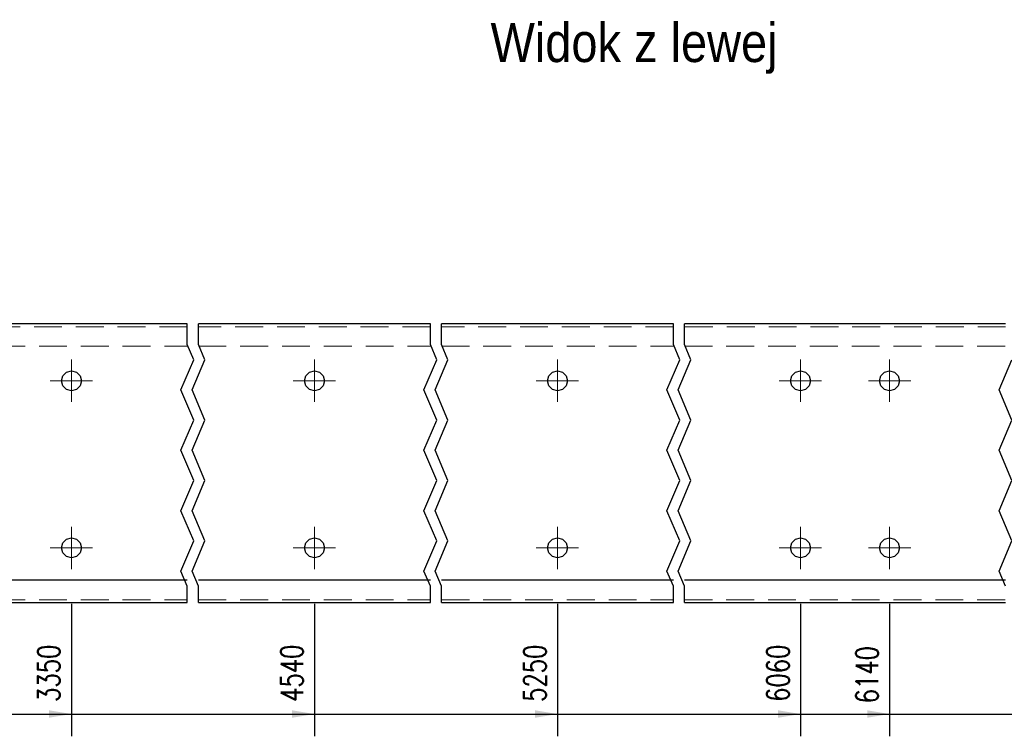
# Model space of a CAD drawing. Header units: millimetres. Extents: x -136 to 717, y 10101 to 10771.
# Tile 14 of 39: x 39 to 127, y 10430 to 10494. Entities that reach past the tile are written whole.
import ezdxf

# ---------------------------------------------------------------- set-up
doc = ezdxf.new("R2010")
doc.units = ezdxf.units.MM
doc.header["$LTSCALE"] = 10
doc.linetypes.add('HIDDEN', pattern=[0.375, 0.25, -0.125])
doc.linetypes.add('MITTE', pattern=[2, 1.25, -0.25, 0.25, -0.25])
doc.layers.get('Defpoints').update_dxf_attribs({"color": 1})
for name, color, linetype, lineweight in [('PS_Bolt', 4, 'Continuous', 13), ('PS_DIM', 4, 'Continuous', 13), ('PS_Hidden', 2, 'HIDDEN', 9), ('PS_Mid', 5, 'MITTE', 15), ('PS_Shape', 161, 'Continuous', 30), ('PS_SOLID', 7, 'Continuous', 30), ('PS_TEXT', 3, 'Continuous', 18)]:
    doc.layers.add(name, color=color, linetype=linetype, lineweight=lineweight)
doc.styles.add('gil', font='txt', dxfattribs={"width": 0.9})
doc.styles.add('simplex', font='simplex.shx', dxfattribs={"width": 0.75})
doc.dimstyles.new('1_10_GŁ_DS1-LS10', dxfattribs={"dimtxt": 2, "dimasz": 2, "dimexe": 2, "dimexo": 5, "dimgap": 1, "dimtad": 1, "dimjust": 4, "dimdec": 0, "dimlfac": 10, "dimtxsty": 'simplex', "dimblk1": 'NONE', "dimsah": 1, "dimcen": 2, "dimclrd": 256, "dimclre": 256, "dimclrt": 3, "dimadec": 1, "dimazin": 0, "dimtfac": 1, "dimtdec": 0, "dimtmove": 2, "dimatfit": 3, "dimfxl": 1, "dimarcsym": 0})

# ---------------------------------------------------------------- blocks, each defined once
blk = doc.blocks.new('*D79')
at = {"layer": 'Defpoints', "color": 0, "transparency": 16777216}
for p in [(43.164, 10446.666), (-92.036, 10441.766), (43.164, 10431.766)]:
    blk.add_point(p, dxfattribs=at)
at = {"layer": 'PS_DIM', "lineweight": -2, "transparency": 16777216}
for p, q in [((43.164, 10441.666), (43.164, 10429.766)), ((-92.036, 10436.766), (-92.036, 10429.766)), ((-92.036, 10431.766), (41.164, 10431.766))]:
    blk.add_line(p, q, dxfattribs=at)
at = {"layer": 'PS_DIM', "transparency": 16777216}
blk.add_solid([(41.164, 10432.099), (41.164, 10431.433), (43.164, 10431.766)], dxfattribs=at)
at = {"layer": 'PS_DIM', "color": 3, "transparency": 16777216, "insert": (41.144, 10435.429), "char_height": 2, "attachment_point": 5, "rotation": 90, "style": 'simplex'}
blk.add_mtext('3350', dxfattribs=at)
blk = doc.blocks.new('_None')
blk = doc.blocks.new('*D80')
at = {"layer": 'Defpoints', "color": 0, "transparency": 16777216}
for p in [(64.964, 10446.666), (-92.036, 10441.766), (64.964, 10431.766)]:
    blk.add_point(p, dxfattribs=at)
at = {"layer": 'PS_DIM', "lineweight": -2, "transparency": 16777216}
for p, q in [((64.964, 10441.666), (64.964, 10429.766)), ((-92.036, 10436.766), (-92.036, 10429.766)), ((-92.036, 10431.766), (62.964, 10431.766))]:
    blk.add_line(p, q, dxfattribs=at)
at = {"layer": 'PS_DIM', "transparency": 16777216}
blk.add_solid([(62.964, 10432.099), (62.964, 10431.433), (64.964, 10431.766)], dxfattribs=at)
at = {"layer": 'PS_DIM', "color": 3, "transparency": 16777216, "insert": (62.944, 10435.429), "char_height": 2, "attachment_point": 5, "rotation": 90, "style": 'simplex'}
blk.add_mtext('4540', dxfattribs=at)
blk = doc.blocks.new('*D81')
at = {"layer": 'Defpoints', "color": 0, "transparency": 16777216}
for p in [(86.764, 10446.666), (-92.036, 10441.766), (86.764, 10431.766)]:
    blk.add_point(p, dxfattribs=at)
at = {"layer": 'PS_DIM', "lineweight": -2, "transparency": 16777216}
for p, q in [((86.764, 10441.666), (86.764, 10429.766)), ((-92.036, 10436.766), (-92.036, 10429.766)), ((-92.036, 10431.766), (84.764, 10431.766))]:
    blk.add_line(p, q, dxfattribs=at)
at = {"layer": 'PS_DIM', "transparency": 16777216}
blk.add_solid([(84.764, 10432.099), (84.764, 10431.433), (86.764, 10431.766)], dxfattribs=at)
at = {"layer": 'PS_DIM', "color": 3, "transparency": 16777216, "insert": (84.744, 10435.429), "char_height": 2, "attachment_point": 5, "rotation": 90, "style": 'simplex'}
blk.add_mtext('5250', dxfattribs=at)
blk = doc.blocks.new('*D82')
at = {"layer": 'Defpoints', "color": 0, "transparency": 16777216}
for p in [(108.564, 10446.666), (-92.036, 10441.766), (108.564, 10431.766)]:
    blk.add_point(p, dxfattribs=at)
at = {"layer": 'PS_DIM', "lineweight": -2, "transparency": 16777216}
for p, q in [((108.564, 10441.666), (108.564, 10429.766)), ((-92.036, 10436.766), (-92.036, 10429.766)), ((-92.036, 10431.766), (106.564, 10431.766))]:
    blk.add_line(p, q, dxfattribs=at)
at = {"layer": 'PS_DIM', "transparency": 16777216}
blk.add_solid([(106.564, 10432.099), (106.564, 10431.433), (108.564, 10431.766)], dxfattribs=at)
at = {"layer": 'PS_DIM', "color": 3, "transparency": 16777216, "insert": (106.544, 10435.429), "char_height": 2, "attachment_point": 5, "rotation": 90, "style": 'simplex'}
blk.add_mtext('6060', dxfattribs=at)
blk = doc.blocks.new('*D83')
at = {"layer": 'Defpoints', "color": 0, "transparency": 16777216}
for p in [(116.564, 10446.666), (-92.036, 10441.766), (116.564, 10431.766)]:
    blk.add_point(p, dxfattribs=at)
at = {"layer": 'PS_DIM', "lineweight": -2, "transparency": 16777216}
for p, q in [((116.564, 10441.666), (116.564, 10429.766)), ((-92.036, 10436.766), (-92.036, 10429.766)), ((-92.036, 10431.766), (114.564, 10431.766))]:
    blk.add_line(p, q, dxfattribs=at)
at = {"layer": 'PS_DIM', "transparency": 16777216}
blk.add_solid([(114.564, 10432.099), (114.564, 10431.433), (116.564, 10431.766)], dxfattribs=at)
at = {"layer": 'PS_DIM', "color": 3, "transparency": 16777216, "insert": (114.544, 10435.286), "char_height": 2, "attachment_point": 5, "rotation": 90, "style": 'simplex'}
blk.add_mtext('6140', dxfattribs=at)
blk = doc.blocks.new('*D84')
at = {"layer": 'Defpoints', "color": 0, "transparency": 16777216}
for p in [(138.364, 10446.666), (-92.036, 10441.766), (138.364, 10431.766)]:
    blk.add_point(p, dxfattribs=at)
at = {"layer": 'PS_DIM', "lineweight": -2, "transparency": 16777216}
for p, q in [((138.364, 10441.666), (138.364, 10429.766)), ((-92.036, 10436.766), (-92.036, 10429.766)), ((-92.036, 10431.766), (136.364, 10431.766))]:
    blk.add_line(p, q, dxfattribs=at)
at = {"layer": 'PS_DIM', "transparency": 16777216}
blk.add_solid([(136.364, 10432.099), (136.364, 10431.433), (138.364, 10431.766)], dxfattribs=at)
at = {"layer": 'PS_DIM', "color": 3, "transparency": 16777216, "insert": (136.344, 10435.429), "char_height": 2, "attachment_point": 5, "rotation": 90, "style": 'simplex'}
blk.add_mtext('6790', dxfattribs=at)
blk = doc.blocks.new('*D85')
at = {"layer": 'Defpoints', "color": 0, "transparency": 16777216}
for p in [(-92.036, 10441.766), (141.364, 10441.766), (141.364, 10431.766)]:
    blk.add_point(p, dxfattribs=at)
at = {"layer": 'PS_DIM', "lineweight": -2, "transparency": 16777216}
for p, q in [((-92.036, 10436.766), (-92.036, 10429.766)), ((141.364, 10436.766), (141.364, 10429.766)), ((-92.036, 10431.766), (139.364, 10431.766))]:
    blk.add_line(p, q, dxfattribs=at)
at = {"layer": 'PS_DIM', "transparency": 16777216}
blk.add_solid([(139.364, 10432.099), (139.364, 10431.433), (141.364, 10431.766)], dxfattribs=at)
at = {"layer": 'PS_DIM', "color": 3, "transparency": 16777216, "insert": (139.742, 10435.442), "char_height": 2, "attachment_point": 5, "rotation": 90, "style": 'simplex'}
blk.add_mtext('6820', dxfattribs=at)
blk = doc.blocks.new('*X403')
at = {"color": 3, "style": 'gil', "width": 0.9}
blk.add_text('Widok z lewej', height=3.5, dxfattribs=at).set_placement((80.764, 10490.266))
blk = doc.blocks.new('*X408')
at = {"color": 1}
for p, q in [((53.564, 10464.909), (53.564, 10466.766)), ((54.564, 10464.909), (54.564, 10466.766)), ((75.364, 10464.909), (75.364, 10466.766)), ((76.364, 10464.909), (76.364, 10466.766)), ((97.164, 10464.909), (97.164, 10466.766)), ((98.164, 10464.909), (98.164, 10466.766)), ((54.137, 10463.554), (53.564, 10464.909)), ((55.137, 10463.554), (54.564, 10464.909)), ((75.937, 10463.554), (75.364, 10464.909)), ((76.937, 10463.554), (76.364, 10464.909)), ((97.737, 10463.554), (97.164, 10464.909)), ((98.737, 10463.554), (98.164, 10464.909)), ((52.992, 10460.845), (54.137, 10463.554)), ((53.992, 10460.845), (55.137, 10463.554)), ((74.792, 10460.845), (75.937, 10463.554)), ((75.792, 10460.845), (76.937, 10463.554)), ((96.592, 10460.845), (97.737, 10463.554)), ((97.592, 10460.845), (98.737, 10463.554)), ((126.392, 10460.845), (127.537, 10463.554)), ((54.137, 10458.136), (52.992, 10460.845)), ((55.137, 10458.136), (53.992, 10460.845)), ((75.937, 10458.136), (74.792, 10460.845)), ((76.937, 10458.136), (75.792, 10460.845)), ((97.737, 10458.136), (96.592, 10460.845)), ((98.737, 10458.136), (97.592, 10460.845)), ((127.537, 10458.136), (126.392, 10460.845)), ((52.992, 10455.427), (54.137, 10458.136)), ((53.992, 10455.427), (55.137, 10458.136)), ((74.792, 10455.427), (75.937, 10458.136)), ((75.792, 10455.427), (76.937, 10458.136)), ((96.592, 10455.427), (97.737, 10458.136)), ((97.592, 10455.427), (98.737, 10458.136)), ((126.392, 10455.427), (127.537, 10458.136)), ((54.137, 10452.718), (52.992, 10455.427)), ((55.137, 10452.718), (53.992, 10455.427)), ((75.937, 10452.718), (74.792, 10455.427)), ((76.937, 10452.718), (75.792, 10455.427)), ((97.737, 10452.718), (96.592, 10455.427)), ((98.737, 10452.718), (97.592, 10455.427)), ((127.537, 10452.718), (126.392, 10455.427)), ((52.992, 10450.009), (54.137, 10452.718)), ((53.992, 10450.009), (55.137, 10452.718)), ((74.792, 10450.009), (75.937, 10452.718)), ((75.792, 10450.009), (76.937, 10452.718)), ((96.592, 10450.009), (97.737, 10452.718)), ((97.592, 10450.009), (98.737, 10452.718)), ((126.392, 10450.009), (127.537, 10452.718)), ((54.137, 10447.3), (52.992, 10450.009)), ((55.137, 10447.3), (53.992, 10450.009)), ((75.937, 10447.3), (74.792, 10450.009)), ((76.937, 10447.3), (75.792, 10450.009)), ((97.737, 10447.3), (96.592, 10450.009)), ((98.737, 10447.3), (97.592, 10450.009)), ((127.537, 10447.3), (126.392, 10450.009)), ((52.992, 10444.591), (54.137, 10447.3)), ((53.992, 10444.591), (55.137, 10447.3)), ((74.792, 10444.591), (75.937, 10447.3)), ((75.792, 10444.591), (76.937, 10447.3)), ((96.592, 10444.591), (97.737, 10447.3)), ((97.592, 10444.591), (98.737, 10447.3)), ((126.392, 10444.591), (127.537, 10447.3)), ((53.564, 10443.237), (52.992, 10444.591)), ((54.564, 10443.237), (53.992, 10444.591)), ((75.364, 10443.237), (74.792, 10444.591)), ((76.364, 10443.237), (75.792, 10444.591)), ((97.164, 10443.237), (96.592, 10444.591)), ((98.164, 10443.237), (97.592, 10444.591)), ((126.964, 10443.237), (126.392, 10444.591)), ((53.564, 10441.766), (53.564, 10443.237)), ((54.564, 10441.766), (54.564, 10443.237)), ((75.364, 10441.766), (75.364, 10443.237)), ((76.364, 10441.766), (76.364, 10443.237)), ((97.164, 10441.766), (97.164, 10443.237)), ((98.164, 10441.766), (98.164, 10443.237))]:
    blk.add_line(p, q, dxfattribs=at)
at = {"layer": 'PS_Hidden', "color": 2, "linetype": 'HIDDEN'}
for p, q in [((53.564, 10466.516), (32.764, 10466.516)), ((75.364, 10466.516), (54.564, 10466.516)), ((97.164, 10466.516), (76.364, 10466.516)), ((126.964, 10466.516), (98.164, 10466.516)), ((32.764, 10464.766), (53.564, 10464.766)), ((54.564, 10464.766), (75.364, 10464.766)), ((76.364, 10464.766), (97.164, 10464.766)), ((98.164, 10464.766), (126.964, 10464.766)), ((32.764, 10442.016), (53.564, 10442.016)), ((54.564, 10442.016), (75.364, 10442.016)), ((76.364, 10442.016), (97.164, 10442.016)), ((98.164, 10442.016), (126.964, 10442.016))]:
    blk.add_line(p, q, dxfattribs=at)
at = {"layer": 'PS_Mid', "color": 5, "linetype": 'MITTE'}
for p, q in [((43.164, 10463.566), (43.164, 10459.766)), ((64.964, 10463.566), (64.964, 10459.766)), ((86.764, 10463.566), (86.764, 10459.766)), ((108.564, 10463.566), (108.564, 10459.766)), ((116.564, 10463.566), (116.564, 10459.766)), ((45.064, 10461.666), (41.264, 10461.666)), ((66.864, 10461.666), (63.064, 10461.666)), ((88.664, 10461.666), (84.864, 10461.666)), ((110.464, 10461.666), (106.664, 10461.666)), ((118.464, 10461.666), (114.664, 10461.666)), ((43.164, 10448.566), (43.164, 10444.766)), ((64.964, 10448.566), (64.964, 10444.766)), ((86.764, 10448.566), (86.764, 10444.766)), ((108.564, 10448.566), (108.564, 10444.766)), ((116.564, 10448.566), (116.564, 10444.766)), ((45.064, 10446.666), (41.264, 10446.666)), ((66.864, 10446.666), (63.064, 10446.666)), ((88.664, 10446.666), (84.864, 10446.666)), ((110.464, 10446.666), (106.664, 10446.666)), ((118.464, 10446.666), (114.664, 10446.666))]:
    blk.add_line(p, q, dxfattribs=at)
at = {"layer": 'PS_SOLID', "color": 7, "linetype": 'Continuous'}
for p, q in [((43.164, 10466.766), (32.764, 10466.766)), ((53.564, 10466.766), (43.164, 10466.766)), ((64.964, 10466.766), (54.564, 10466.766)), ((75.364, 10466.766), (64.964, 10466.766)), ((86.764, 10466.766), (76.364, 10466.766)), ((97.164, 10466.766), (86.764, 10466.766)), ((108.564, 10466.766), (98.164, 10466.766)), ((116.564, 10466.766), (108.564, 10466.766)), ((126.964, 10466.766), (116.564, 10466.766)), ((42.264, 10461.666), (42.385, 10462.116)), ((42.385, 10462.116), (42.714, 10462.445)), ((42.714, 10462.445), (43.164, 10462.566)), ((43.164, 10462.566), (43.614, 10462.445)), ((43.614, 10462.445), (43.944, 10462.116)), ((43.944, 10462.116), (44.064, 10461.666)), ((64.064, 10461.666), (64.185, 10462.116)), ((64.185, 10462.116), (64.514, 10462.445)), ((64.514, 10462.445), (64.964, 10462.566)), ((64.964, 10462.566), (65.414, 10462.445)), ((65.414, 10462.445), (65.744, 10462.116)), ((65.744, 10462.116), (65.864, 10461.666)), ((85.864, 10461.666), (85.985, 10462.116)), ((85.985, 10462.116), (86.314, 10462.445)), ((86.314, 10462.445), (86.764, 10462.566)), ((86.764, 10462.566), (87.214, 10462.445)), ((87.214, 10462.445), (87.544, 10462.116)), ((87.544, 10462.116), (87.664, 10461.666)), ((107.664, 10461.666), (107.785, 10462.116)), ((107.785, 10462.116), (108.114, 10462.445)), ((108.114, 10462.445), (108.564, 10462.566)), ((108.564, 10462.566), (109.014, 10462.445)), ((109.014, 10462.445), (109.344, 10462.116)), ((109.344, 10462.116), (109.464, 10461.666)), ((115.664, 10461.666), (115.785, 10462.116)), ((115.785, 10462.116), (116.114, 10462.445)), ((116.114, 10462.445), (116.564, 10462.566)), ((116.564, 10462.566), (117.014, 10462.445)), ((117.014, 10462.445), (117.344, 10462.116)), ((117.344, 10462.116), (117.464, 10461.666)), ((42.385, 10461.216), (42.264, 10461.666)), ((42.714, 10460.887), (42.385, 10461.216)), ((43.944, 10461.216), (43.614, 10460.887)), ((44.064, 10461.666), (43.944, 10461.216)), ((64.185, 10461.216), (64.064, 10461.666)), ((64.514, 10460.887), (64.185, 10461.216)), ((65.744, 10461.216), (65.414, 10460.887)), ((65.864, 10461.666), (65.744, 10461.216)), ((85.985, 10461.216), (85.864, 10461.666)), ((86.314, 10460.887), (85.985, 10461.216)), ((87.544, 10461.216), (87.214, 10460.887)), ((87.664, 10461.666), (87.544, 10461.216)), ((107.785, 10461.216), (107.664, 10461.666)), ((108.114, 10460.887), (107.785, 10461.216)), ((109.344, 10461.216), (109.014, 10460.887)), ((109.464, 10461.666), (109.344, 10461.216)), ((115.785, 10461.216), (115.664, 10461.666)), ((116.114, 10460.887), (115.785, 10461.216)), ((117.344, 10461.216), (117.014, 10460.887)), ((117.464, 10461.666), (117.344, 10461.216)), ((43.164, 10460.766), (42.714, 10460.887)), ((43.614, 10460.887), (43.164, 10460.766)), ((64.964, 10460.766), (64.514, 10460.887)), ((65.414, 10460.887), (64.964, 10460.766)), ((86.764, 10460.766), (86.314, 10460.887)), ((87.214, 10460.887), (86.764, 10460.766)), ((108.564, 10460.766), (108.114, 10460.887)), ((109.014, 10460.887), (108.564, 10460.766)), ((116.564, 10460.766), (116.114, 10460.887)), ((117.014, 10460.887), (116.564, 10460.766)), ((42.264, 10446.666), (42.385, 10447.116)), ((42.385, 10447.116), (42.714, 10447.445)), ((42.714, 10447.445), (43.164, 10447.566)), ((43.164, 10447.566), (43.614, 10447.445)), ((43.614, 10447.445), (43.944, 10447.116)), ((43.944, 10447.116), (44.064, 10446.666)), ((64.064, 10446.666), (64.185, 10447.116)), ((64.185, 10447.116), (64.514, 10447.445)), ((64.514, 10447.445), (64.964, 10447.566)), ((64.964, 10447.566), (65.414, 10447.445)), ((65.414, 10447.445), (65.744, 10447.116)), ((65.744, 10447.116), (65.864, 10446.666)), ((85.864, 10446.666), (85.985, 10447.116)), ((85.985, 10447.116), (86.314, 10447.445)), ((86.314, 10447.445), (86.764, 10447.566)), ((86.764, 10447.566), (87.214, 10447.445)), ((87.214, 10447.445), (87.544, 10447.116)), ((87.544, 10447.116), (87.664, 10446.666)), ((107.664, 10446.666), (107.785, 10447.116)), ((107.785, 10447.116), (108.114, 10447.445)), ((108.114, 10447.445), (108.564, 10447.566)), ((108.564, 10447.566), (109.014, 10447.445)), ((109.014, 10447.445), (109.344, 10447.116)), ((109.344, 10447.116), (109.464, 10446.666)), ((115.664, 10446.666), (115.785, 10447.116)), ((115.785, 10447.116), (116.114, 10447.445)), ((116.114, 10447.445), (116.564, 10447.566)), ((116.564, 10447.566), (117.014, 10447.445)), ((117.014, 10447.445), (117.344, 10447.116)), ((117.344, 10447.116), (117.464, 10446.666)), ((42.385, 10446.216), (42.264, 10446.666)), ((42.714, 10445.887), (42.385, 10446.216)), ((43.944, 10446.216), (43.614, 10445.887)), ((44.064, 10446.666), (43.944, 10446.216)), ((64.185, 10446.216), (64.064, 10446.666)), ((64.514, 10445.887), (64.185, 10446.216)), ((65.744, 10446.216), (65.414, 10445.887)), ((65.864, 10446.666), (65.744, 10446.216)), ((85.985, 10446.216), (85.864, 10446.666)), ((86.314, 10445.887), (85.985, 10446.216)), ((87.544, 10446.216), (87.214, 10445.887)), ((87.664, 10446.666), (87.544, 10446.216)), ((107.785, 10446.216), (107.664, 10446.666)), ((108.114, 10445.887), (107.785, 10446.216)), ((109.344, 10446.216), (109.014, 10445.887)), ((109.464, 10446.666), (109.344, 10446.216)), ((115.785, 10446.216), (115.664, 10446.666)), ((116.114, 10445.887), (115.785, 10446.216)), ((117.344, 10446.216), (117.014, 10445.887)), ((117.464, 10446.666), (117.344, 10446.216)), ((43.164, 10445.766), (42.714, 10445.887)), ((43.614, 10445.887), (43.164, 10445.766)), ((64.964, 10445.766), (64.514, 10445.887)), ((65.414, 10445.887), (64.964, 10445.766)), ((86.764, 10445.766), (86.314, 10445.887)), ((87.214, 10445.887), (86.764, 10445.766)), ((108.564, 10445.766), (108.114, 10445.887)), ((109.014, 10445.887), (108.564, 10445.766)), ((116.564, 10445.766), (116.114, 10445.887)), ((117.014, 10445.887), (116.564, 10445.766)), ((53.564, 10443.766), (32.764, 10443.766)), ((75.364, 10443.766), (54.564, 10443.766)), ((97.164, 10443.766), (76.364, 10443.766)), ((126.964, 10443.766), (98.164, 10443.766)), ((32.764, 10441.766), (53.564, 10441.766)), ((54.564, 10441.766), (75.364, 10441.766)), ((76.364, 10441.766), (97.164, 10441.766)), ((98.164, 10441.766), (126.964, 10441.766))]:
    blk.add_line(p, q, dxfattribs=at)
blk = doc.blocks.new('*X409')
at = {"color": 3, "linetype": 'Continuous'}
blk.add_line((86.764, 10446.666), (86.764, 10446.666), dxfattribs=at)
blk.add_line((86.764, 10446.666), (86.764, 10446.666), dxfattribs=at)
blk.add_line((86.764, 10446.666), (86.764, 10446.666), dxfattribs=at)
blk.add_line((86.764, 10446.666), (86.764, 10446.666), dxfattribs=at)
blk.add_line((86.764, 10446.666), (86.764, 10446.666), dxfattribs=at)
blk = doc.blocks.new('*X411')
at = {"color": 3, "linetype": 'Continuous'}
blk.add_line((86.764, 10461.666), (86.764, 10461.666), dxfattribs=at)
blk.add_line((86.764, 10461.666), (86.764, 10461.666), dxfattribs=at)
blk.add_line((86.764, 10461.666), (86.764, 10461.666), dxfattribs=at)
blk.add_line((86.764, 10461.666), (86.764, 10461.666), dxfattribs=at)
blk.add_line((86.764, 10461.666), (86.764, 10461.666), dxfattribs=at)

msp = doc.modelspace()

# ---------------------------------------------------------------- block references
at = {"layer": 'PS_Bolt', "color": 3}
for name in ['*X411', '*X409']:
    msp.add_blockref(name, (0, 0), dxfattribs=at)
at = {"layer": 'PS_Shape', "color": 2}
msp.add_blockref('*X408', (0, 0), dxfattribs=at)
at = {"layer": 'PS_TEXT'}
msp.add_blockref('*X403', (0, 0), dxfattribs=at)

# ---------------------------------------------------------------- dimensions: what is measured, and where the dimension line sits
at = {"layer": 'PS_DIM'}
for base, p2, text, picture, middle in [((43.164, 10431.766), (43.164, 10446.666), '3350', '*D79', (41.144, 10435.429)), ((64.964, 10431.766), (64.964, 10446.666), '4540', '*D80', (62.944, 10435.429)), ((86.764, 10431.766), (86.764, 10446.666), '5250', '*D81', (84.744, 10435.429)), ((108.564, 10431.766), (108.564, 10446.666), '6060', '*D82', (106.544, 10435.429)), ((116.564, 10431.766), (116.564, 10446.666), '6140', '*D83', (114.544, 10435.286)), ((138.364, 10431.766), (138.364, 10446.666), '6790', '*D84', (136.344, 10435.429)), ((141.364, 10431.766), (141.364, 10441.766), '6820', '*D85', (139.742, 10435.442))]:
    dim = msp.add_linear_dim(base=base, p1=(-92.036, 10441.766), p2=p2, text=text, dimstyle='1_10_GŁ_DS1-LS10', dxfattribs=at)
    dim.commit()
    dim.dimension.update_dxf_attribs({"geometry": picture, "text_midpoint": middle, "dimtype": 128, "text_rotation": 90})

doc.saveas('drawing.dxf')
